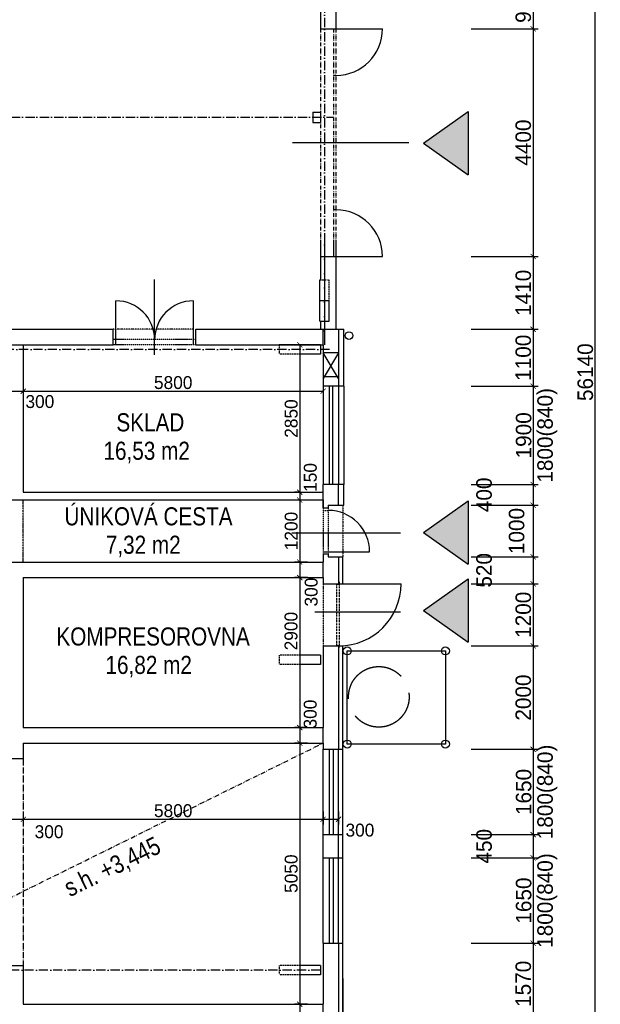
# Model space of a CAD drawing. Header units: millimetres. Extents: x -637441 to -130928, y -380379 to -53767.
# Tile 26 of 193: x -550341 to -539106, y -269119 to -250081. Entities that reach past the tile are written whole.
import ezdxf

# ---------------------------------------------------------------- set-up
doc = ezdxf.new("R2010")
doc.units = ezdxf.units.MM
doc.header["$LTSCALE"] = 10
for name, pattern in [('ACAD_ISO02W100', [15, 12, -3]), ('ACAD_ISO03W100', [30, 12, -18]), ('ACAD_ISO04W100', [30.5, 24, -3, 0.5, -3]), ('ACAD_ISO05W100', [34, 24, -3, 0.5, -3, 0.5, -3]), ('ACAD_ISO10W100', [18.5, 12, -3, 0.5, -3]), ('ACAD_ISO12W100', [22, 12, -3, 0.5, -3, 0.5, -3]), ('DASHDOT', [25.4, 12.7, -6.35, 0, -6.35])]:
    doc.linetypes.add(name, pattern=pattern)
doc.layers.add('_POŽÁR', color=240, linetype='Continuous', lineweight=50)
for name, color, linetype in [('Kóty', 7, 'Continuous'), ('Osy', 1, 'DASHDOT'), ('POPIS', 7, 'Continuous'), ('Rozhraní materiálů', 7, 'Continuous'), ('SLABĚ', 7, 'Continuous'), ('Výplně otvorů', 7, 'Continuous'), ('ZDIVO', 6, 'Continuous'), ('ŠRAFY', 252, 'Continuous')]:
    doc.layers.add(name, color=color, linetype=linetype)
doc.styles.add('NARROW', font='txt')
doc.styles.add('TGV styl', font='txt')
doc.dimstyles.new('VNITŘEK 1-200', dxfattribs={"dimtxt": 250, "dimasz": 100, "dimexe": 100, "dimexo": 250, "dimgap": 40, "dimtad": 1, "dimdec": 0, "dimzin": 0, "dimdsep": 46, "dimtxsty": 'TGV styl', "dimblk1": 'ARCHTICK', "dimblk2": 'ARCHTICK', "dimsah": 1, "dimcen": 0.09, "dimclrd": 256, "dimclre": 256, "dimclrt": 220, "dimadec": 0, "dimazin": 0, "dimtfac": 1, "dimtdec": 0, "dimtofl": 0, "dimtmove": 2, "dimatfit": 3, "dimldrblk": 'ARCHTICK', "dimfxl": 150, "dimfxlon": 1, "dimtolj": 1, "dimtzin": 0, "dimarcsym": 0})
doc.dimstyles.new('VNĚJŠEK 1-100', dxfattribs={"dimtxt": 300, "dimasz": 100, "dimexe": 100, "dimexo": 250, "dimgap": 40, "dimtad": 1, "dimdec": 0, "dimzin": 0, "dimdsep": 46, "dimtxsty": 'TGV styl', "dimblk1": 'ARCHTICK', "dimblk2": 'ARCHTICK', "dimsah": 1, "dimcen": 0.09, "dimclrd": 256, "dimclre": 256, "dimclrt": 220, "dimadec": 0, "dimazin": 0, "dimtfac": 1, "dimtdec": 0, "dimtofl": 0, "dimtmove": 2, "dimatfit": 3, "dimldrblk": 'ARCHTICK', "dimfxl": 350, "dimfxlon": 1, "dimtolj": 1, "dimtzin": 0, "dimarcsym": 0})

# ---------------------------------------------------------------- blocks, each defined once
blk = doc.blocks.new('_ArchTick')
at = {"color": 0, "const_width": 0.15}
blk.add_lwpolyline([(-0.5, -0.5), (0.5, 0.5)], dxfattribs=at)
blk = doc.blocks.new('*D179')
at = {"layer": 'DEFPOINTS', "color": 0, "ltscale": 0.35}
for p in [(-544221, -249358), (-544221, -250258), (-540406, -250258)]:
    blk.add_point(p, dxfattribs=at)
at = {"layer": 'Kóty', "lineweight": -2, "ltscale": 0.35}
for p, q in [((-541606, -249358), (-540306, -249358)), ((-540406, -249358), (-540406, -250258)), ((-541606, -250258), (-540306, -250258))]:
    blk.add_line(p, q, dxfattribs=at)
at = {"layer": 'Kóty', "lineweight": -2, "ltscale": 0.35, "xscale": 100, "yscale": 100, "zscale": 100}
for p, rotation in [((-540406, -249358), 90), ((-540406, -250258), 270)]:
    blk.add_blockref('_ArchTick', p, dxfattribs=dict(at, rotation=rotation))
at = {"layer": 'Kóty', "color": 220, "ltscale": 0.35, "insert": (-540596, -249808), "char_height": 300, "attachment_point": 5, "rotation": 90, "style": 'TGV styl'}
blk.add_mtext('\\A1;900', dxfattribs=at)
blk = doc.blocks.new('*D180')
at = {"layer": 'DEFPOINTS', "color": 0, "ltscale": 0.35}
for p in [(-544221, -250258), (-544221, -254658), (-540406, -254658)]:
    blk.add_point(p, dxfattribs=at)
at = {"layer": 'Kóty', "lineweight": -2, "ltscale": 0.35}
for p, q in [((-541606, -250258), (-540306, -250258)), ((-540406, -250258), (-540406, -254658)), ((-541606, -254658), (-540306, -254658))]:
    blk.add_line(p, q, dxfattribs=at)
at = {"layer": 'Kóty', "lineweight": -2, "ltscale": 0.35, "xscale": 100, "yscale": 100, "zscale": 100}
for p, rotation in [((-540406, -250258), 90), ((-540406, -254658), 270)]:
    blk.add_blockref('_ArchTick', p, dxfattribs=dict(at, rotation=rotation))
at = {"layer": 'Kóty', "color": 220, "ltscale": 0.35, "insert": (-540596, -252458), "char_height": 300, "attachment_point": 5, "rotation": 90, "style": 'TGV styl'}
blk.add_mtext('\\A1;4400', dxfattribs=at)
blk = doc.blocks.new('*D181')
at = {"layer": 'DEFPOINTS', "color": 0, "ltscale": 0.35}
for p in [(-544221, -254658), (-544221, -256068), (-540406, -256068)]:
    blk.add_point(p, dxfattribs=at)
at = {"layer": 'Kóty', "lineweight": -2, "ltscale": 0.35}
for p, q in [((-541606, -254658), (-540306, -254658)), ((-540406, -254658), (-540406, -256068)), ((-541606, -256068), (-540306, -256068))]:
    blk.add_line(p, q, dxfattribs=at)
at = {"layer": 'Kóty', "lineweight": -2, "ltscale": 0.35, "xscale": 100, "yscale": 100, "zscale": 100}
for p, rotation in [((-540406, -254658), 90), ((-540406, -256068), 270)]:
    blk.add_blockref('_ArchTick', p, dxfattribs=dict(at, rotation=rotation))
at = {"layer": 'Kóty', "color": 220, "ltscale": 0.35, "insert": (-540596, -255363), "char_height": 300, "attachment_point": 5, "rotation": 90, "style": 'TGV styl'}
blk.add_mtext('\\A1;1410', dxfattribs=at)
blk = doc.blocks.new('*D182')
at = {"layer": 'DEFPOINTS', "color": 0, "ltscale": 0.35}
for p in [(-544221, -256068), (-544071, -257168), (-540406, -257168)]:
    blk.add_point(p, dxfattribs=at)
at = {"layer": 'Kóty', "lineweight": -2, "ltscale": 0.35}
for p, q in [((-541606, -256068), (-540306, -256068)), ((-540406, -256068), (-540406, -257168)), ((-541606, -257168), (-540306, -257168))]:
    blk.add_line(p, q, dxfattribs=at)
at = {"layer": 'Kóty', "lineweight": -2, "ltscale": 0.35, "xscale": 100, "yscale": 100, "zscale": 100}
for p, rotation in [((-540406, -256068), 90), ((-540406, -257168), 270)]:
    blk.add_blockref('_ArchTick', p, dxfattribs=dict(at, rotation=rotation))
at = {"layer": 'Kóty', "color": 220, "ltscale": 0.35, "insert": (-540596, -256618), "char_height": 300, "attachment_point": 5, "rotation": 90, "style": 'TGV styl'}
blk.add_mtext('\\A1;1100', dxfattribs=at)
blk = doc.blocks.new('*D183')
at = {"layer": 'DEFPOINTS', "color": 0, "ltscale": 0.35}
for p in [(-544091, -260988), (-544091, -262188), (-540406, -262188)]:
    blk.add_point(p, dxfattribs=at)
at = {"layer": 'Kóty', "lineweight": -2, "ltscale": 0.35}
for p, q in [((-541606, -260988), (-540306, -260988)), ((-540406, -260988), (-540406, -262188)), ((-541606, -262188), (-540306, -262188))]:
    blk.add_line(p, q, dxfattribs=at)
at = {"layer": 'Kóty', "lineweight": -2, "ltscale": 0.35, "xscale": 100, "yscale": 100, "zscale": 100}
for p, rotation in [((-540406, -260988), 90), ((-540406, -262188), 270)]:
    blk.add_blockref('_ArchTick', p, dxfattribs=dict(at, rotation=rotation))
at = {"layer": 'Kóty', "color": 220, "ltscale": 0.35, "insert": (-540596, -261588), "char_height": 300, "attachment_point": 5, "rotation": 90, "style": 'TGV styl'}
blk.add_mtext('\\A1;1200', dxfattribs=at)
blk = doc.blocks.new('*D184')
at = {"layer": 'DEFPOINTS', "color": 0, "ltscale": 0.35}
for p in [(-544091, -262188), (-544091, -264188), (-540406, -264188)]:
    blk.add_point(p, dxfattribs=at)
at = {"layer": 'Kóty', "lineweight": -2, "ltscale": 0.35}
for p, q in [((-541606, -262188), (-540306, -262188)), ((-540406, -262188), (-540406, -264188)), ((-541606, -264188), (-540306, -264188))]:
    blk.add_line(p, q, dxfattribs=at)
at = {"layer": 'Kóty', "lineweight": -2, "ltscale": 0.35, "xscale": 100, "yscale": 100, "zscale": 100}
for p, rotation in [((-540406, -262188), 90), ((-540406, -264188), 270)]:
    blk.add_blockref('_ArchTick', p, dxfattribs=dict(at, rotation=rotation))
at = {"layer": 'Kóty', "color": 220, "ltscale": 0.35, "insert": (-540596, -263188), "char_height": 300, "attachment_point": 5, "rotation": 90, "style": 'TGV styl'}
blk.add_mtext('\\A1;2000', dxfattribs=at)
blk = doc.blocks.new('*D185')
at = {"layer": 'DEFPOINTS', "color": 0, "ltscale": 0.35}
for p in [(-544091, -267938), (-544091, -269508), (-540406, -269508)]:
    blk.add_point(p, dxfattribs=at)
at = {"layer": 'Kóty', "lineweight": -2, "ltscale": 0.35}
for p, q in [((-541606, -267938), (-540306, -267938)), ((-540406, -267938), (-540406, -269508)), ((-541606, -269508), (-540306, -269508))]:
    blk.add_line(p, q, dxfattribs=at)
at = {"layer": 'Kóty', "lineweight": -2, "ltscale": 0.35, "xscale": 100, "yscale": 100, "zscale": 100}
for p, rotation in [((-540406, -267938), 90), ((-540406, -269508), 270)]:
    blk.add_blockref('_ArchTick', p, dxfattribs=dict(at, rotation=rotation))
at = {"layer": 'Kóty', "color": 220, "ltscale": 0.35, "insert": (-540596, -268723), "char_height": 300, "attachment_point": 5, "rotation": 90, "style": 'TGV styl'}
blk.add_mtext('\\A1;1570', dxfattribs=at)
blk = doc.blocks.new('*D53')
at = {"layer": 'DEFPOINTS', "color": 0, "ltscale": 0.35}
for p in [(-544191, -230788), (-539206, -230788), (-544051, -286928)]:
    blk.add_point(p, dxfattribs=at)
at = {"layer": 'Kóty', "lineweight": -2, "ltscale": 0.35}
for p, q in [((-540406, -230788), (-539106, -230788)), ((-539206, -286928), (-539206, -230788)), ((-540406, -286928), (-539106, -286928))]:
    blk.add_line(p, q, dxfattribs=at)
at = {"layer": 'Kóty', "lineweight": -2, "ltscale": 0.35, "xscale": 100, "yscale": 100, "zscale": 100}
for p, rotation in [((-539206, -230788), 90), ((-539206, -286928), 270)]:
    blk.add_blockref('_ArchTick', p, dxfattribs=dict(at, rotation=rotation))
at = {"layer": 'Kóty', "color": 220, "ltscale": 0.35, "insert": (-539396, -256897), "char_height": 300, "attachment_point": 5, "rotation": 90, "style": 'TGV styl'}
blk.add_mtext('\\A1;56140', dxfattribs=at)
blk = doc.blocks.new('*D267')
at = {"layer": 'DEFPOINTS', "color": 0, "ltscale": 0.35}
for p in [(-550571, -262818), (-550271, -264068), (-550271, -265541)]:
    blk.add_point(p, dxfattribs=at)
at = {"layer": 'Kóty', "lineweight": -2, "ltscale": 0.35}
for p, q in [((-550571, -265391), (-550571, -265641)), ((-550571, -265541), (-550271, -265541)), ((-550271, -265391), (-550271, -265641))]:
    blk.add_line(p, q, dxfattribs=at)
at = {"layer": 'Kóty', "lineweight": -2, "ltscale": 0.35, "xscale": 100, "yscale": 100, "zscale": 100, "rotation": 180}
blk.add_blockref('_ArchTick', (-550571, -265541), dxfattribs=at)
at = {"layer": 'Kóty', "lineweight": -2, "ltscale": 0.35, "xscale": 100, "yscale": 100, "zscale": 100}
blk.add_blockref('_ArchTick', (-550271, -265541), dxfattribs=at)
at = {"layer": 'Kóty', "color": 220, "ltscale": 0.35, "insert": (-549773, -265783), "char_height": 250, "attachment_point": 5, "style": 'TGV styl'}
blk.add_mtext('\\A1;300', dxfattribs=at)
blk = doc.blocks.new('*D268')
at = {"layer": 'DEFPOINTS', "color": 0, "ltscale": 0.35}
for p in [(-550271, -264068), (-544471, -264068), (-544471, -265541)]:
    blk.add_point(p, dxfattribs=at)
at = {"layer": 'Kóty', "lineweight": -2, "ltscale": 0.35}
for p, q in [((-550271, -265391), (-550271, -265641)), ((-550271, -265541), (-544471, -265541)), ((-544471, -265391), (-544471, -265641))]:
    blk.add_line(p, q, dxfattribs=at)
at = {"layer": 'Kóty', "lineweight": -2, "ltscale": 0.35, "xscale": 100, "yscale": 100, "zscale": 100, "rotation": 180}
blk.add_blockref('_ArchTick', (-550271, -265541), dxfattribs=at)
at = {"layer": 'Kóty', "lineweight": -2, "ltscale": 0.35, "xscale": 100, "yscale": 100, "zscale": 100}
blk.add_blockref('_ArchTick', (-544471, -265541), dxfattribs=at)
at = {"layer": 'Kóty', "color": 220, "ltscale": 0.35, "insert": (-547371, -265376), "char_height": 250, "attachment_point": 5, "style": 'TGV styl'}
blk.add_mtext('\\A1;5800', dxfattribs=at)
blk = doc.blocks.new('*D269')
at = {"layer": 'DEFPOINTS', "color": 0, "ltscale": 0.35}
for p in [(-544471, -264068), (-544171, -264188), (-544171, -265541)]:
    blk.add_point(p, dxfattribs=at)
at = {"layer": 'Kóty', "lineweight": -2, "ltscale": 0.35}
for p, q in [((-544471, -265391), (-544471, -265641)), ((-544471, -265541), (-544171, -265541)), ((-544171, -265391), (-544171, -265641))]:
    blk.add_line(p, q, dxfattribs=at)
at = {"layer": 'Kóty', "lineweight": -2, "ltscale": 0.35, "xscale": 100, "yscale": 100, "zscale": 100, "rotation": 180}
blk.add_blockref('_ArchTick', (-544471, -265541), dxfattribs=at)
at = {"layer": 'Kóty', "lineweight": -2, "ltscale": 0.35, "xscale": 100, "yscale": 100, "zscale": 100}
blk.add_blockref('_ArchTick', (-544171, -265541), dxfattribs=at)
at = {"layer": 'Kóty', "color": 220, "ltscale": 0.35, "insert": (-543758, -265752), "char_height": 250, "attachment_point": 5, "style": 'TGV styl'}
blk.add_mtext('\\A1;300', dxfattribs=at)
blk = doc.blocks.new('*D281')
at = {"layer": 'DEFPOINTS', "color": 0, "ltscale": 0.35}
for p in [(-550571, -256368), (-550271, -256368), (-550271, -257264)]:
    blk.add_point(p, dxfattribs=at)
at = {"layer": 'Kóty', "lineweight": -2, "ltscale": 0.35}
for p, q in [((-550571, -257114), (-550571, -257364)), ((-550271, -257114), (-550271, -257364)), ((-550571, -257264), (-550271, -257264))]:
    blk.add_line(p, q, dxfattribs=at)
at = {"layer": 'Kóty', "lineweight": -2, "ltscale": 0.35, "xscale": 100, "yscale": 100, "zscale": 100, "rotation": 180}
blk.add_blockref('_ArchTick', (-550571, -257264), dxfattribs=at)
at = {"layer": 'Kóty', "lineweight": -2, "ltscale": 0.35, "xscale": 100, "yscale": 100, "zscale": 100}
blk.add_blockref('_ArchTick', (-550271, -257264), dxfattribs=at)
at = {"layer": 'Kóty', "color": 220, "ltscale": 0.35, "insert": (-549951, -257466), "char_height": 250, "attachment_point": 5, "style": 'TGV styl'}
blk.add_mtext('\\A1;300', dxfattribs=at)
blk = doc.blocks.new('*D282')
at = {"layer": 'DEFPOINTS', "color": 0, "ltscale": 0.35}
for p in [(-550271, -256368), (-544471, -256368), (-544471, -257264)]:
    blk.add_point(p, dxfattribs=at)
at = {"layer": 'Kóty', "lineweight": -2, "ltscale": 0.35}
for p, q in [((-550271, -257114), (-550271, -257364)), ((-544471, -257114), (-544471, -257364)), ((-550271, -257264), (-544471, -257264))]:
    blk.add_line(p, q, dxfattribs=at)
at = {"layer": 'Kóty', "lineweight": -2, "ltscale": 0.35, "xscale": 100, "yscale": 100, "zscale": 100, "rotation": 180}
blk.add_blockref('_ArchTick', (-550271, -257264), dxfattribs=at)
at = {"layer": 'Kóty', "lineweight": -2, "ltscale": 0.35, "xscale": 100, "yscale": 100, "zscale": 100}
blk.add_blockref('_ArchTick', (-544471, -257264), dxfattribs=at)
at = {"layer": 'Kóty', "color": 220, "ltscale": 0.35, "insert": (-547371, -257099), "char_height": 250, "attachment_point": 5, "style": 'TGV styl'}
blk.add_mtext('\\A1;5800', dxfattribs=at)
blk = doc.blocks.new('*D296')
at = {"layer": 'DEFPOINTS', "color": 0, "ltscale": 0.35}
for p in [(-544471, -256368), (-544922, -259218), (-544922, -259218)]:
    blk.add_point(p, dxfattribs=at)
at = {"layer": 'Kóty', "lineweight": -2, "ltscale": 0.35}
for p, q in [((-544772, -256368), (-545022, -256368)), ((-544922, -256368), (-544922, -259218)), ((-544922, -259218), (-545022, -259218))]:
    blk.add_line(p, q, dxfattribs=at)
at = {"layer": 'Kóty', "lineweight": -2, "ltscale": 0.35, "xscale": 100, "yscale": 100, "zscale": 100}
for p, rotation in [((-544922, -256368), 90), ((-544922, -259218), 270)]:
    blk.add_blockref('_ArchTick', p, dxfattribs=dict(at, rotation=rotation))
at = {"layer": 'Kóty', "color": 220, "ltscale": 0.35, "insert": (-545087, -257793), "char_height": 250, "attachment_point": 5, "rotation": 90, "style": 'TGV styl'}
blk.add_mtext('\\A1;2850', dxfattribs=at)
blk = doc.blocks.new('*D297')
at = {"layer": 'DEFPOINTS', "color": 0, "ltscale": 0.35}
for p in [(-544922, -259218), (-544922, -259368), (-544471, -259368)]:
    blk.add_point(p, dxfattribs=at)
at = {"layer": 'Kóty', "lineweight": -2, "ltscale": 0.35}
for p, q in [((-544922, -259218), (-545022, -259218)), ((-544922, -259218), (-544922, -259368)), ((-544772, -259368), (-545022, -259368))]:
    blk.add_line(p, q, dxfattribs=at)
at = {"layer": 'Kóty', "lineweight": -2, "ltscale": 0.35, "xscale": 100, "yscale": 100, "zscale": 100}
for p, rotation in [((-544922, -259218), 90), ((-544922, -259368), 270)]:
    blk.add_blockref('_ArchTick', p, dxfattribs=dict(at, rotation=rotation))
at = {"layer": 'Kóty', "color": 220, "ltscale": 0.35, "insert": (-544717, -258932), "char_height": 250, "attachment_point": 5, "rotation": 90, "style": 'TGV styl'}
blk.add_mtext('\\A1;150', dxfattribs=at)
blk = doc.blocks.new('*D298')
at = {"layer": 'DEFPOINTS', "color": 0, "ltscale": 0.35}
for p in [(-544471, -259368), (-544922, -260568), (-544471, -260568)]:
    blk.add_point(p, dxfattribs=at)
at = {"layer": 'Kóty', "lineweight": -2, "ltscale": 0.35}
for p, q in [((-544772, -259368), (-545022, -259368)), ((-544922, -259368), (-544922, -260568)), ((-544772, -260568), (-545022, -260568))]:
    blk.add_line(p, q, dxfattribs=at)
at = {"layer": 'Kóty', "lineweight": -2, "ltscale": 0.35, "xscale": 100, "yscale": 100, "zscale": 100}
for p, rotation in [((-544922, -259368), 90), ((-544922, -260568), 270)]:
    blk.add_blockref('_ArchTick', p, dxfattribs=dict(at, rotation=rotation))
at = {"layer": 'Kóty', "color": 220, "ltscale": 0.35, "insert": (-545087, -259968), "char_height": 250, "attachment_point": 5, "rotation": 90, "style": 'TGV styl'}
blk.add_mtext('\\A1;1200', dxfattribs=at)
blk = doc.blocks.new('*D299')
at = {"layer": 'DEFPOINTS', "color": 0, "ltscale": 0.35}
for p in [(-544471, -260568), (-544922, -260868), (-544471, -260868)]:
    blk.add_point(p, dxfattribs=at)
at = {"layer": 'Kóty', "lineweight": -2, "ltscale": 0.35}
for p, q in [((-544772, -260568), (-545022, -260568)), ((-544922, -260568), (-544922, -260868)), ((-544772, -260868), (-545022, -260868))]:
    blk.add_line(p, q, dxfattribs=at)
at = {"layer": 'Kóty', "lineweight": -2, "ltscale": 0.35, "xscale": 100, "yscale": 100, "zscale": 100}
for p, rotation in [((-544922, -260568), 90), ((-544922, -260868), 270)]:
    blk.add_blockref('_ArchTick', p, dxfattribs=dict(at, rotation=rotation))
at = {"layer": 'Kóty', "color": 220, "ltscale": 0.35, "insert": (-544700, -261148), "char_height": 250, "attachment_point": 5, "rotation": 90, "style": 'TGV styl'}
blk.add_mtext('\\A1;300', dxfattribs=at)
blk = doc.blocks.new('*D300')
at = {"layer": 'DEFPOINTS', "color": 0, "ltscale": 0.35}
for p in [(-544471, -260868), (-544922, -263768), (-544464, -263768)]:
    blk.add_point(p, dxfattribs=at)
at = {"layer": 'Kóty', "lineweight": -2, "ltscale": 0.35}
for p, q in [((-544772, -260868), (-545022, -260868)), ((-544922, -260868), (-544922, -263768)), ((-544772, -263768), (-545022, -263768))]:
    blk.add_line(p, q, dxfattribs=at)
at = {"layer": 'Kóty', "lineweight": -2, "ltscale": 0.35, "xscale": 100, "yscale": 100, "zscale": 100}
for p, rotation in [((-544922, -260868), 90), ((-544922, -263768), 270)]:
    blk.add_blockref('_ArchTick', p, dxfattribs=dict(at, rotation=rotation))
at = {"layer": 'Kóty', "color": 220, "ltscale": 0.35, "insert": (-545090, -261903), "char_height": 250, "attachment_point": 5, "rotation": 90, "style": 'TGV styl'}
blk.add_mtext('\\A1;2900', dxfattribs=at)
blk = doc.blocks.new('*D301')
at = {"layer": 'DEFPOINTS', "color": 0, "ltscale": 0.35}
for p in [(-544464, -263768), (-544922, -264068), (-544471, -264068)]:
    blk.add_point(p, dxfattribs=at)
at = {"layer": 'Kóty', "lineweight": -2, "ltscale": 0.35}
for p, q in [((-544772, -263768), (-545022, -263768)), ((-544922, -263768), (-544922, -264068)), ((-544772, -264068), (-545022, -264068))]:
    blk.add_line(p, q, dxfattribs=at)
at = {"layer": 'Kóty', "lineweight": -2, "ltscale": 0.35, "xscale": 100, "yscale": 100, "zscale": 100}
for p, rotation in [((-544922, -263768), 90), ((-544922, -264068), 270)]:
    blk.add_blockref('_ArchTick', p, dxfattribs=dict(at, rotation=rotation))
at = {"layer": 'Kóty', "color": 220, "ltscale": 0.35, "insert": (-544718, -263507), "char_height": 250, "attachment_point": 5, "rotation": 90, "style": 'TGV styl'}
blk.add_mtext('\\A1;300', dxfattribs=at)
blk = doc.blocks.new('*D302')
at = {"layer": 'DEFPOINTS', "color": 0, "ltscale": 0.35}
for p in [(-544471, -264068), (-544922, -269118), (-544471, -269118)]:
    blk.add_point(p, dxfattribs=at)
at = {"layer": 'Kóty', "lineweight": -2, "ltscale": 0.35}
for p, q in [((-544772, -264068), (-545022, -264068)), ((-544922, -264068), (-544922, -269118)), ((-544772, -269118), (-545022, -269118))]:
    blk.add_line(p, q, dxfattribs=at)
at = {"layer": 'Kóty', "lineweight": -2, "ltscale": 0.35, "xscale": 100, "yscale": 100, "zscale": 100}
for p, rotation in [((-544922, -264068), 90), ((-544922, -269118), 270)]:
    blk.add_blockref('_ArchTick', p, dxfattribs=dict(at, rotation=rotation))
at = {"layer": 'Kóty', "color": 220, "ltscale": 0.35, "insert": (-545087, -266593), "char_height": 250, "attachment_point": 5, "rotation": 90, "style": 'TGV styl'}
blk.add_mtext('\\A1;5050', dxfattribs=at)
blk = doc.blocks.new('*D303')
at = {"layer": 'DEFPOINTS', "color": 0, "ltscale": 0.35}
for p in [(-544471, -269118), (-544922, -269418), (-544471, -269418)]:
    blk.add_point(p, dxfattribs=at)
at = {"layer": 'Kóty', "lineweight": -2, "ltscale": 0.35}
for p, q in [((-544772, -269118), (-545022, -269118)), ((-544922, -269118), (-544922, -269418)), ((-544772, -269418), (-545022, -269418))]:
    blk.add_line(p, q, dxfattribs=at)
at = {"layer": 'Kóty', "lineweight": -2, "ltscale": 0.35, "xscale": 100, "yscale": 100, "zscale": 100}
for p, rotation in [((-544922, -269118), 90), ((-544922, -269418), 270)]:
    blk.add_blockref('_ArchTick', p, dxfattribs=dict(at, rotation=rotation))
at = {"layer": 'Kóty', "color": 220, "ltscale": 0.35, "insert": (-544687, -269717), "char_height": 250, "attachment_point": 5, "rotation": 90, "style": 'TGV styl'}
blk.add_mtext('\\A1;300', dxfattribs=at)

msp = doc.modelspace()

# ---------------------------------------------------------------- hatches: boundary and pattern name
at = {"layer": '_POŽÁR', "ltscale": 0.35}
h = msp.add_hatch(color=256, dxfattribs=at)
h.paths.add_polyline_path([(-609578.364, -282907.722), (-609578.364, -284135.188), (-608716.723, -283521.455)])
h.paths.add_polyline_path([(-571670.365, -293203.309), (-572020.625, -293760.847), (-571320.105, -293760.847)])
h.paths.add_polyline_path([(-541665.284, -260889.407), (-542526.924, -261503.14), (-541665.284, -262116.873)])
h.paths.add_polyline_path([(-541665.284, -259383.537), (-542526.924, -259997.27), (-541665.284, -260611.003)])
h.paths.add_polyline_path([(-541665.284, -251854.183), (-542526.924, -252467.916), (-541665.284, -253081.649)])
h.paths.add_polyline_path([(-605818.342, -223991.113), (-606200.788, -223991.113), (-606200.788, -223069.448), (-606417.87, -223069.448), (-606417.87, -223991.113), (-606800.315, -223991.113), (-606309.329, -224680.426)])

# ---------------------------------------------------------------- linework, layer by layer
at = {"layer": 'Kóty'}
for p, q in [((-545064.38, -252457.964), (-542811.255, -252457.964)), ((-547730.204, -256560.621), (-547730.204, -255105.039)), ((-542974.953, -260012.117), (-545075.047, -260012.117)), ((-542974.953, -261538.175), (-544628.167, -261538.175))]:
    msp.add_line(p, q, dxfattribs=at)
at = {"layer": 'Kóty', "ltscale": 0.35}
for p, q in [((-541606.41, -257167.804), (-540306.41, -257167.804)), ((-540406.41, -257167.804), (-540406.41, -259067.964)), ((-541606.41, -259067.964), (-540306.41, -259067.964)), ((-541606.41, -259067.964), (-540306.41, -259067.964)), ((-540406.41, -259067.964), (-540406.41, -259467.964)), ((-541606.41, -259467.964), (-540306.41, -259467.964)), ((-541606.41, -259467.964), (-540306.41, -259467.964)), ((-540406.41, -259467.964), (-540406.41, -260467.964)), ((-541606.41, -260467.964), (-540306.41, -260467.964)), ((-541606.41, -260467.964), (-540306.41, -260467.964)), ((-540406.41, -260467.964), (-540406.41, -260988.175)), ((-541606.41, -260988.175), (-540306.41, -260988.175)), ((-541606.41, -264187.964), (-540306.41, -264187.964)), ((-540406.41, -264187.964), (-540406.41, -265837.964)), ((-541606.41, -265837.964), (-540306.41, -265837.964)), ((-541606.41, -265837.964), (-540306.41, -265837.964)), ((-540406.41, -265837.964), (-540406.41, -266287.964)), ((-541606.41, -266287.964), (-540306.41, -266287.964)), ((-541606.41, -266287.964), (-540306.41, -266287.964)), ((-540406.41, -266287.964), (-540406.41, -267937.964)), ((-541606.41, -267937.964), (-540306.41, -267937.964))]:
    msp.add_line(p, q, dxfattribs=at)
at = {"layer": 'Osy', "linetype": 'ACAD_ISO10W100', "ltscale": 1.5}
for p, q in [((-544446.228, -226457.964), (-544446.228, -256367.964)), ((-604621.228, -251967.964), (-544271.228, -251967.964)), ((-544347.102, -256457.964), (-562471.228, -256457.964)), ((-544521.228, -268457.964), (-562821.228, -268457.964))]:
    msp.add_line(p, q, dxfattribs=at)
at = {"layer": 'Rozhraní materiálů'}
for p, q in [((-544171.228, -256067.964), (-544171.228, -257167.804)), ((-544171.228, -259467.964), (-544171.228, -259069.804)), ((-544171.228, -260467.964), (-544171.228, -260988.175)), ((-544171.228, -262188.175), (-544171.228, -264187.964)), ((-544171.228, -266287.964), (-544171.228, -265837.964)), ((-544171.228, -267937.964), (-544171.228, -269507.964))]:
    msp.add_line(p, q, dxfattribs=at)
at = {"layer": 'Rozhraní materiálů', "ltscale": 0.35}
msp.add_line((-544471.228, -259367.964), (-544471.228, -259217.964), dxfattribs=at)
at = {"layer": 'SLABĚ', "linetype": 'ACAD_ISO12W100', "ltscale": 0.6}
msp.add_line((-544521.228, -250257.964), (-544521.228, -254657.964), dxfattribs=at)
at = {"layer": 'SLABĚ'}
for p, q in [((-542526.924, -252467.916), (-541665.284, -251854.183)), ((-541665.284, -251854.183), (-541665.284, -253081.649)), ((-544671.228, -251867.964), (-544521.228, -251867.964)), ((-544671.228, -251867.964), (-544671.228, -252067.964)), ((-544521.228, -251867.964), (-544521.228, -252067.964)), ((-544671.228, -252067.964), (-544521.228, -252067.964)), ((-542526.924, -252467.916), (-541665.284, -253081.649)), ((-541665.284, -252603.592), (-541665.284, -253081.649)), ((-544521.228, -254340.338), (-544521.228, -254657.964)), ((-544521.228, -254340.338), (-544521.228, -254657.964)), ((-544271.228, -254340.338), (-544271.228, -254657.964)), ((-544271.228, -254340.338), (-544271.228, -254657.964)), ((-544221.228, -254340.338), (-544221.228, -254657.964)), ((-544221.228, -254340.338), (-544221.228, -254657.964)), ((-544221.228, -254657.964), (-543321.228, -254657.964)), ((-544536.228, -255507.964), (-544356.228, -255507.964)), ((-544356.228, -255907.964), (-544356.228, -255507.964)), ((-544536.228, -255907.964), (-544356.228, -255907.964)), ((-544536.228, -255907.964), (-544356.228, -255907.964)), ((-544536.228, -255907.964), (-544356.228, -255907.964)), ((-544921.228, -256367.964), (-544921.228, -256547.964)), ((-544521.228, -256367.964), (-544521.228, -256547.964)), ((-544521.228, -256547.964), (-544921.228, -256547.964)), ((-544521.228, -256547.964), (-544921.228, -256547.964)), ((-544171.228, -256519.804), (-544471.228, -256519.804)), ((-544471.228, -257167.804), (-544471.228, -259069.804)), ((-544171.228, -257169.804), (-544171.228, -259069.804)), ((-544071.228, -257167.804), (-544071.228, -259067.964)), ((-542526.924, -259997.27), (-541665.284, -259383.537)), ((-541665.284, -259383.537), (-541665.284, -260611.003)), ((-542526.924, -259997.27), (-541665.284, -260611.003)), ((-541665.284, -260132.946), (-541665.284, -260611.003)), ((-544171.228, -260988.175), (-544091.228, -260988.175)), ((-542526.924, -261503.14), (-541665.284, -260889.407)), ((-541665.284, -260889.407), (-541665.284, -262116.873)), ((-542526.924, -261503.14), (-541665.284, -262116.873)), ((-541665.284, -261638.816), (-541665.284, -262116.873)), ((-544521.228, -262367.964), (-544921.228, -262367.964)), ((-544921.228, -262367.964), (-544921.228, -262547.964)), ((-544521.228, -262367.964), (-544521.228, -262547.964)), ((-544521.228, -262547.964), (-544921.228, -262547.964)), ((-544471.228, -265837.964), (-544471.228, -264187.964)), ((-544171.228, -265837.964), (-544171.228, -264187.964)), ((-544091.228, -267937.964), (-544091.228, -264187.964)), ((-544471.228, -267937.964), (-544471.228, -266287.964)), ((-544171.228, -267937.964), (-544171.228, -266287.964)), ((-544091.228, -268617.964), (-544091.228, -267937.964)), ((-544521.228, -268367.964), (-544921.228, -268367.964)), ((-544921.228, -268367.964), (-544921.228, -268547.964)), ((-544521.228, -268367.964), (-544521.228, -268547.964)), ((-544521.228, -268547.964), (-544921.228, -268547.964)), ((-544091.228, -268617.964), (-544091.228, -278858.097))]:
    msp.add_line(p, q, dxfattribs=at)
at = {"layer": 'SLABĚ', "linetype": 'ACAD_ISO04W100', "ltscale": 25}
msp.add_line((-544446.228, -254340.338), (-544446.228, -256367.964), dxfattribs=at)
at = {"layer": 'SLABĚ', "linetype": 'ACAD_ISO03W100', "ltscale": 0.05}
for p, q in [((-544536.228, -255107.964), (-544356.228, -255107.964)), ((-544356.228, -255507.964), (-544356.228, -255107.964)), ((-545321.228, -256367.964), (-545321.228, -256547.964)), ((-545321.228, -256367.964), (-545321.228, -256547.964)), ((-544921.228, -256547.964), (-545321.228, -256547.964)), ((-544921.228, -256547.964), (-545321.228, -256547.964)), ((-545321.228, -262367.964), (-545321.228, -262547.964)), ((-544921.228, -262367.964), (-545321.228, -262367.964)), ((-544921.228, -262547.964), (-545321.228, -262547.964)), ((-545321.228, -268367.964), (-545321.228, -268547.964)), ((-544921.228, -268367.964), (-545321.228, -268367.964)), ((-544921.228, -268547.964), (-545321.228, -268547.964))]:
    msp.add_line(p, q, dxfattribs=at)
at = {"layer": 'SLABĚ', "linetype": 'ACAD_ISO12W100', "ltscale": 0.2}
for p, q in [((-546980.204, -256067.964), (-548530.204, -256067.964)), ((-544091.228, -259467.964), (-544091.228, -260467.964)), ((-544471.228, -260988.175), (-544471.228, -262188.175))]:
    msp.add_line(p, q, dxfattribs=at)
at = {"layer": 'SLABĚ', "linetype": 'ACAD_ISO02W100', "ltscale": 10}
for p, q in [((-544171.228, -256519.804), (-544471.228, -257019.804)), ((-544171.228, -257019.804), (-544471.228, -256519.804))]:
    msp.add_line(p, q, dxfattribs=at)
at = {"layer": 'SLABĚ', "linetype": 'ACAD_ISO05W100', "ltscale": 0.15}
msp.add_line((-550271.228, -260567.964), (-550271.228, -259367.964), dxfattribs=at)
at = {"layer": 'SLABĚ', "linetype": 'ACAD_ISO12W100', "ltscale": 0.75}
msp.add_line((-554696.228, -269117.964), (-544471.228, -264067.964), dxfattribs=at)
at = {"layer": 'SLABĚ', "linetype": 'ACAD_ISO05W100', "ltscale": 0.5}
msp.add_line((-550271.228, -264367.964), (-550271.228, -268367.964), dxfattribs=at)
at = {"layer": 'SLABĚ'}
msp.add_lwpolyline([(-542103.358, -262286.788), (-542103.358, -264086.788), (-544003.358, -264086.788), (-544003.358, -262286.788), (-542103.358, -262286.788)], dxfattribs=at)
for centre, radius in [((-543969.955, -256189.125), 75), ((-544003.358, -262286.788), 77.534), ((-542103.358, -262286.788), 77.534), ((-544003.358, -264086.788), 77.534), ((-542103.358, -264086.788), 77.534)]:
    msp.add_circle(centre, radius, dxfattribs=at)
at = {"layer": 'SLABĚ', "linetype": 'ACAD_ISO02W100', "ltscale": 12}
msp.add_circle((-543391.948, -263174.118), 585.811, dxfattribs=at)
at = {"layer": 'Výplně otvorů', "linetype": 'ACAD_ISO12W100', "lineweight": -3, "ltscale": 0.6}
for p, q in [((-544271.228, -250257.964), (-544271.228, -254657.964)), ((-544221.228, -250257.964), (-544221.228, -254657.964))]:
    msp.add_line(p, q, dxfattribs=at)
at = {"layer": 'Výplně otvorů'}
for p, q in [((-544221.228, -250257.964), (-543321.228, -250257.964)), ((-544221.228, -251157.964), (-544271.228, -251157.964)), ((-544221.228, -253757.964), (-544271.21, -253759.303)), ((-544221.228, -254657.964), (-543321.228, -254657.964)), ((-548480.204, -256367.964), (-548480.204, -255517.964)), ((-546980.204, -256367.964), (-546980.204, -255517.964)), ((-544352.47, -257167.804), (-544352.47, -259069.804)), ((-544287.581, -257167.804), (-544287.581, -259069.804)), ((-544471.228, -260367.964), (-543571.228, -260367.964)), ((-544161.228, -260988.175), (-542961.228, -260988.175)), ((-544355.908, -264187.964), (-544355.908, -265837.964)), ((-544273.259, -264187.964), (-544273.259, -265837.964)), ((-544355.908, -266287.964), (-544355.908, -267937.964)), ((-544273.259, -266287.964), (-544273.259, -267937.964))]:
    msp.add_line(p, q, dxfattribs=at)
at = {"layer": 'Výplně otvorů', "linetype": 'ACAD_ISO12W100', "lineweight": -3, "ltscale": 0.175}
for p, q in [((-546930.204, -256267.964), (-548530.204, -256267.964)), ((-546930.204, -256367.964), (-548530.204, -256367.964)), ((-544471.228, -259517.964), (-544471.228, -260417.964)), ((-544471.228, -259567.964), (-544371.228, -259567.964)), ((-544371.228, -259517.964), (-544371.228, -260417.964))]:
    msp.add_line(p, q, dxfattribs=at)
at = {"layer": 'Výplně otvorů', "linetype": 'ACAD_ISO12W100', "lineweight": -3, "ltscale": 0.25}
for p, q in [((-544211.228, -260988.175), (-544211.228, -262188.175)), ((-544161.228, -260988.175), (-544161.228, -262188.175))]:
    msp.add_line(p, q, dxfattribs=at)
at = {"layer": 'Výplně otvorů', "color": 3, "lineweight": -3}
for p, q in [((-544211.228, -260998.175), (-544161.228, -260998.175)), ((-544161.228, -260948.175), (-544161.228, -260998.175)), ((-544211.228, -262178.175), (-544161.228, -262178.175)), ((-544161.228, -262228.175), (-544161.228, -262178.175))]:
    msp.add_line(p, q, dxfattribs=at)
at = {"layer": 'Výplně otvorů'}
for centre, radius, start, end in [((-544221.228, -250257.964), 900, 270, 0), ((-544221.228, -254657.964), 900, 0, 90), ((-548480.204, -256267.964), 750, 0, 90), ((-546980.204, -256267.964), 750, 90, 180)]:
    msp.add_arc(centre, radius, start, end, dxfattribs=at)
at = {"layer": 'Výplně otvorů', "ltscale": 0.35}
for centre, radius, start, end in [((-544371.228, -260367.964), 800, 0, 90), ((-544161.228, -260988.175), 1200, 270, 0)]:
    msp.add_arc(centre, radius, start, end, dxfattribs=at)
at = {"layer": 'ZDIVO'}
for p, q in [((-544521.228, -249357.964), (-544521.228, -250257.964)), ((-544221.228, -249357.964), (-544221.228, -250257.964)), ((-544521.228, -250257.964), (-544221.228, -250257.964)), ((-544521.228, -254657.964), (-544221.228, -254657.964)), ((-544521.228, -254657.964), (-544521.228, -255107.964)), ((-544521.228, -254657.964), (-544221.228, -254657.964)), ((-544521.228, -254657.964), (-544521.228, -255107.964)), ((-544521.228, -254657.964), (-544521.228, -255107.964)), ((-544521.228, -254657.964), (-544221.228, -254657.964)), ((-544221.228, -254657.964), (-544221.228, -256067.964)), ((-544221.228, -254657.964), (-544221.228, -256067.964)), ((-544221.228, -254657.964), (-544221.228, -256067.964)), ((-544536.228, -255507.964), (-544536.228, -255107.964)), ((-544536.228, -255507.964), (-544536.228, -255107.964)), ((-544536.228, -255507.964), (-544536.228, -255107.964)), ((-544536.228, -255507.964), (-544356.228, -255507.964)), ((-544536.228, -255907.964), (-544536.228, -255507.964)), ((-544536.228, -255507.964), (-544356.228, -255507.964)), ((-544536.228, -255907.964), (-544536.228, -255507.964)), ((-544536.228, -255907.964), (-544536.228, -255507.964)), ((-544521.228, -255907.964), (-544521.228, -256067.964)), ((-544521.228, -255907.964), (-544521.228, -256067.964)), ((-544521.228, -255907.964), (-544521.228, -256067.964)), ((-554743.273, -256067.964), (-548530.204, -256067.964)), ((-548530.204, -256267.964), (-548530.204, -256067.964)), ((-548530.204, -256367.964), (-548530.204, -256067.964)), ((-546930.204, -256067.964), (-544171.228, -256067.964)), ((-546930.204, -256067.964), (-544071.228, -256067.964)), ((-546930.204, -256367.964), (-546930.204, -256067.964)), ((-544071.228, -257167.804), (-544071.228, -256067.964)), ((-554743.273, -256367.964), (-548530.204, -256367.964)), ((-554743.273, -256367.964), (-548530.204, -256367.964)), ((-550271.228, -256367.964), (-550271.228, -259217.964)), ((-546930.204, -256367.964), (-544471.228, -256367.964)), ((-546930.204, -256367.964), (-544471.228, -256367.964)), ((-544921.228, -256367.964), (-545321.228, -256367.964)), ((-544921.228, -256367.964), (-545321.228, -256367.964)), ((-544521.228, -256367.964), (-544921.228, -256367.964)), ((-544921.228, -256367.964), (-544921.228, -256547.964)), ((-544521.228, -256367.964), (-544921.228, -256367.964)), ((-544521.228, -256367.964), (-544521.228, -256547.964)), ((-544521.228, -256367.964), (-544521.228, -256547.964)), ((-544521.228, -256367.964), (-544521.228, -256547.964)), ((-544471.228, -256367.964), (-544471.228, -257167.804)), ((-544471.228, -256367.964), (-544471.228, -256989.804)), ((-544171.228, -256989.804), (-544471.228, -256989.804)), ((-544071.228, -257167.804), (-544471.228, -257167.804)), ((-544071.228, -259069.804), (-544471.228, -259069.804)), ((-544471.228, -259217.964), (-544471.228, -259069.804)), ((-544071.228, -259467.964), (-544071.228, -259067.964)), ((-550271.228, -259217.964), (-544471.228, -259217.964)), ((-552671.228, -259367.964), (-550271.228, -259367.964)), ((-550271.228, -259367.964), (-544471.228, -259367.964)), ((-544471.228, -259367.964), (-544471.228, -259517.964)), ((-544471.228, -259517.964), (-544471.228, -259367.964)), ((-544371.228, -259467.964), (-544371.228, -259517.964)), ((-544371.228, -259467.964), (-544071.228, -259467.964)), ((-544471.228, -259517.964), (-544371.228, -259517.964)), ((-544371.228, -260417.964), (-544471.228, -260417.964)), ((-544471.228, -260417.964), (-544471.228, -260567.964)), ((-544371.228, -260417.964), (-544371.228, -260467.964)), ((-550571.228, -260567.964), (-544471.228, -260567.964)), ((-544371.228, -260467.964), (-544091.228, -260467.964)), ((-544091.228, -260988.175), (-544091.228, -260467.964)), ((-550271.228, -260867.964), (-544471.228, -260867.964)), ((-550271.228, -260867.964), (-550271.228, -263767.964)), ((-544471.228, -260867.964), (-544471.228, -260988.175)), ((-544471.228, -260988.175), (-544091.228, -260988.175)), ((-544471.228, -262188.175), (-544091.228, -262188.175)), ((-544471.228, -262188.175), (-544471.228, -263767.964)), ((-544091.228, -264187.964), (-544091.228, -262188.175)), ((-550271.228, -263767.964), (-544471.228, -263767.964)), ((-550271.228, -264067.964), (-544471.228, -264067.964)), ((-550271.228, -264067.964), (-550271.228, -264367.964)), ((-544471.228, -264067.964), (-544471.228, -264187.964)), ((-544471.228, -264187.964), (-544091.228, -264187.964)), ((-550571.228, -264367.964), (-550271.228, -264367.964)), ((-544471.228, -266287.964), (-544471.228, -265837.964)), ((-544471.228, -265837.964), (-544091.228, -265837.964)), ((-544471.228, -266287.964), (-544091.228, -266287.964)), ((-544471.228, -267937.964), (-544091.228, -267937.964)), ((-544471.228, -267937.964), (-544471.228, -269117.964)), ((-550571.228, -268367.964), (-550271.228, -268367.964)), ((-550271.228, -268367.964), (-550271.228, -269117.964)), ((-550271.228, -269117.964), (-548402.066, -269117.964)), ((-548402.066, -269117.964), (-544471.228, -269117.964))]:
    msp.add_line(p, q, dxfattribs=at)
at = {"layer": 'ZDIVO', "ltscale": 0.35}
for p, q in [((-544091.228, -266287.964), (-544091.228, -265837.964)), ((-544091.228, -269507.964), (-544091.228, -267937.964))]:
    msp.add_line(p, q, dxfattribs=at)
at = {"layer": 'ŠRAFY'}
for p, q in [((-544471.228, -256367.964), (-544471.228, -256067.964)), ((-544471.228, -259367.964), (-544471.228, -259217.964)), ((-544471.228, -260867.964), (-544471.228, -260567.964)), ((-544471.228, -264067.964), (-544471.228, -263767.964)), ((-544471.228, -269417.964), (-544471.228, -269117.964))]:
    msp.add_line(p, q, dxfattribs=at)

# ---------------------------------------------------------------- block references
at = {"layer": 'Kóty', "ltscale": 0.35, "xscale": 100, "yscale": 100, "zscale": 100}
for p, rotation in [((-540406.41, -257167.804), 90), ((-540406.41, -259067.964), 270), ((-540406.41, -259067.964), 90), ((-540406.41, -259467.964), 90), ((-540406.41, -259467.964), 270), ((-540406.41, -260467.964), 270), ((-540406.41, -260467.964), 90), ((-540406.41, -260988.175), 270), ((-540406.41, -264187.964), 90), ((-540406.41, -265837.964), 270), ((-540406.41, -265837.964), 90), ((-540406.41, -266287.964), 90), ((-540406.41, -266287.964), 270), ((-540406.41, -267937.964), 270)]:
    msp.add_blockref('_ArchTick', p, dxfattribs=dict(at, rotation=rotation))

# ---------------------------------------------------------------- texts
at = {"layer": 'Kóty', "color": 220, "ltscale": 0.35, "char_height": 300, "attachment_point": 5, "rotation": 90, "style": 'TGV styl'}
for s, insert in [('\\A1;1800(840)', (-540130.432, -258117.884)), ('\\A1;1900', (-540589.004, -258117.884)), ('\\A1;400', (-541354.642, -259267.964)), ('\\A1;1000', (-540725.115, -259967.964)), ('\\A1;520', (-541354.642, -260728.07)), ('\\A1;1800(840)', (-540130.432, -265012.964)), ('\\A1;1650', (-540589.004, -265012.964)), ('\\A1;450', (-541354.642, -266062.964)), ('\\A1;1800(840)', (-540130.432, -267112.964)), ('\\A1;1650', (-540589.004, -267112.964))]:
    msp.add_mtext(s, dxfattribs=dict(at, insert=insert))
at = {"layer": 'POPIS', "style": 'NARROW'}
for s, p in [('SKLAD', (-548470.168, -258041.009)), ('16,53 m2', (-548720.168, -258591.009)), ('ÚNIKOVÁ CESTA', (-549474.692, -259858.331)), ('7,32 m2', (-548674.692, -260408.331)), ('KOMPRESOROVNA', (-549631.037, -262181.305)), ('16,82 m2', (-548681.037, -262731.305))]:
    msp.add_text(s, height=350, dxfattribs=at).set_placement(p)
msp.add_text('s.h. +3,445', height=350, rotation=26, dxfattribs=at).set_placement((-549371.543, -267048.965))

# ---------------------------------------------------------------- dimensions: what is measured, and where the dimension line sits
at = {"layer": 'Kóty', "ltscale": 0.35}
dim = msp.add_linear_dim(base=(-539206.41, -230787.964), p1=(-544050.69, -286927.964), p2=(-544190.69, -230787.964), angle=90, dimstyle='VNĚJŠEK 1-100', override={"dimtxt": 300, "dimfxl": 1200}, dxfattribs=at)
dim.commit()
dim.dimension.update_dxf_attribs({"geometry": '*D53', "text_midpoint": (-539396.41, -256896.528), "dimtype": 160})
for base, p1, p2, picture, middle in [((-540406.41, -250257.964), (-544221.228, -249357.964), (-544221.228, -250257.964), '*D179', (-540596.41, -249807.964)), ((-540406.41, -254657.964), (-544221.228, -250257.964), (-544221.228, -254657.964), '*D180', (-540596.41, -252457.964)), ((-540406.41, -256067.964), (-544221.228, -254657.964), (-544221.228, -256067.964), '*D181', (-540596.41, -255362.964)), ((-540406.41, -257167.804), (-544221.228, -256067.964), (-544071.228, -257167.804), '*D182', (-540596.41, -256617.884)), ((-540406.41, -262188.175), (-544091.228, -260988.175), (-544091.228, -262188.175), '*D183', (-540596.41, -261588.175)), ((-540406.41, -264187.964), (-544091.228, -262188.175), (-544091.228, -264187.964), '*D184', (-540596.41, -263188.07)), ((-540406.41, -269507.964), (-544091.228, -267937.964), (-544091.228, -269507.964), '*D185', (-540596.41, -268722.964))]:
    dim = msp.add_linear_dim(base=base, p1=p1, p2=p2, angle=90, dimstyle='VNĚJŠEK 1-100', override={"dimtxt": 300, "dimfxl": 1200}, dxfattribs=at)
    dim.commit()
    dim.dimension.update_dxf_attribs({"geometry": picture, "text_midpoint": middle})
for base, p1, p2, picture, middle in [((-550271.228, -257263.949), (-550571.228, -256367.964), (-550271.228, -256367.964), '*D281', (-549951.484, -257465.928)), ((-550271.228, -265540.833), (-550571.228, -262817.964), (-550271.228, -264067.964), '*D267', (-549772.899, -265782.611)), ((-544171.228, -265540.833), (-544471.228, -264067.964), (-544171.228, -264187.964), '*D269', (-543757.65, -265751.678))]:
    dim = msp.add_linear_dim(base=base, p1=p1, p2=p2, dimstyle='VNITŘEK 1-200', dxfattribs=at)
    dim.commit()
    dim.dimension.update_dxf_attribs({"geometry": picture, "text_midpoint": middle, "dimtype": 160})
for base, p1, p2, picture, middle in [((-544471.228, -257263.949), (-550271.228, -256367.964), (-544471.228, -256367.964), '*D282', (-547371.228, -257098.949)), ((-544471.228, -265540.833), (-550271.228, -264067.964), (-544471.228, -264067.964), '*D268', (-547371.228, -265375.833))]:
    dim = msp.add_linear_dim(base=base, p1=p1, p2=p2, dimstyle='VNITŘEK 1-200', dxfattribs=at)
    dim.commit()
    dim.dimension.update_dxf_attribs({"geometry": picture, "text_midpoint": middle})
for base, p1, p2, picture, middle in [((-544922.37, -259217.964), (-544471.228, -256367.964), (-544922.37, -259217.964), '*D296', (-545087.37, -257792.964)), ((-544922.37, -260567.964), (-544471.228, -259367.964), (-544471.228, -260567.964), '*D298', (-545087.37, -259967.964)), ((-544922.37, -269117.964), (-544471.228, -264067.964), (-544471.228, -269117.964), '*D302', (-545087.37, -266592.964))]:
    dim = msp.add_linear_dim(base=base, p1=p1, p2=p2, angle=90, dimstyle='VNITŘEK 1-200', dxfattribs=at)
    dim.commit()
    dim.dimension.update_dxf_attribs({"geometry": picture, "text_midpoint": middle})
for base, p1, p2, picture, middle in [((-544922.37, -259367.964), (-544922.37, -259217.964), (-544471.228, -259367.964), '*D297', (-544716.506, -258932.145)), ((-544922.37, -260867.964), (-544471.228, -260567.964), (-544471.228, -260867.964), '*D299', (-544700.026, -261147.57)), ((-544922.37, -263767.964), (-544471.228, -260867.964), (-544464.379, -263767.964), '*D300', (-545090.013, -261903.306)), ((-544922.37, -264067.964), (-544464.379, -263767.964), (-544471.228, -264067.964), '*D301', (-544718.497, -263506.721)), ((-544922.37, -269417.964), (-544471.228, -269117.964), (-544471.228, -269417.964), '*D303', (-544687.198, -269716.626))]:
    dim = msp.add_linear_dim(base=base, p1=p1, p2=p2, angle=90, dimstyle='VNITŘEK 1-200', dxfattribs=at)
    dim.commit()
    dim.dimension.update_dxf_attribs({"geometry": picture, "text_midpoint": middle, "dimtype": 160})

doc.saveas('drawing.dxf')
